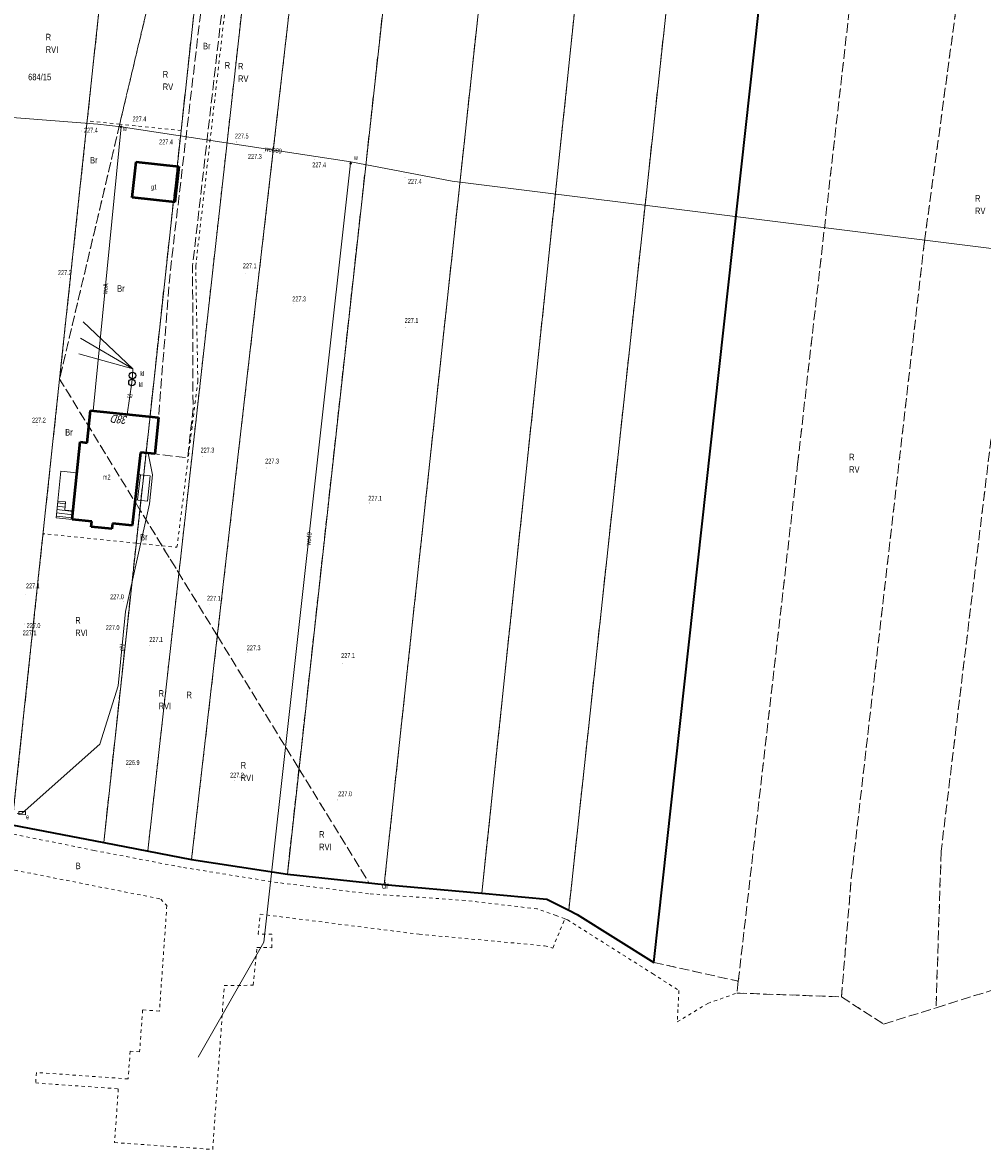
# Model space of a CAD drawing. Header units: metres. Extents: x 6590050 to 6616701, y 5542928 to 5566958.
# Tile 23 of 48: x 6598802 to 6598948, y 5546473 to 5546644. Entities that reach past the tile are written whole.
import ezdxf
from ezdxf.enums import TextEntityAlignment as Align

# ---------------------------------------------------------------- set-up
doc = ezdxf.new("R2010")
doc.units = ezdxf.units.M
doc.header["$MEASUREMENT"] = 0
for name, pattern in [('1.5_0.5', [2, 1.5, -0.5]), ('219-500', [0]), ('egba01_500', [0]), ('egkk-500', [2, 1.5, -0.5]), ('egug-500', [1, 0.5, -0.5])]:
    doc.linetypes.add(name, pattern=pattern)
doc.layers.get('0').update_dxf_attribs({"color": 2, "linetype": 'CONTINUOUS', "lineweight": 5})
for name, color, linetype in [('203-punkt graniczny', 7, 'CONTINUOUS'), ('209-oznaczenie konturu klasyfikacyjnego', 7, 'CONTINUOUS'), ('210-oznaczenie konturu użytku gruntowego', 7, 'CONTINUOUS'), ('211-numer działki ewidencyjnej', 7, 'CONTINUOUS'), ('217-kontur klasyfikacyjny', 7, 'CONTINUOUS'), ('218-kontur użytku gruntowego', 7, 'CONTINUOUS'), ('219-działka ewidencyjna', 7, 'CONTINUOUS'), ('312-budynek ewidencyjny', 7, 'CONTINUOUS'), ('312-oznaczenie budynku ewidencyjnego-Atr117', 7, 'CONTINUOUS'), ('352-schody', 7, 'CONTINUOUS'), ('Adres nieruchomości (na budynku)', 7, 'CONTINUOUS'), ('Granica arkusza mapy', 7, 'CONTINUOUS'), ('jezdnia', 7, 'CONTINUOUS'), ('osadnik  szambo', 7, 'CONTINUOUS'), ('osadnik  szambo-Atr17', 7, 'CONTINUOUS'), ('pikieta naturalna', 7, 'CONTINUOUS'), ('pikieta naturalna-Atr2', 7, 'CONTINUOUS'), ('przewód elektroenergetyczny podziemny', 7, 'CONTINUOUS'), ('przewód elektroenergetyczny podziemny-Atr1', 7, 'CONTINUOUS'), ('przewód kanalizacyjny', 7, 'CONTINUOUS'), ('przewód kanalizacyjny-Atr1', 7, 'CONTINUOUS'), ('przewód wodociągowy', 7, 'CONTINUOUS'), ('przewód wodociągowy-Atr1', 7, 'CONTINUOUS'), ('szafa elektroenergetyczna lub kontener', 7, 'CONTINUOUS'), ('szafa elektroenergetyczna lub kontener-Atr17', 7, 'CONTINUOUS'), ('zasuwa lub zawór', 7, 'CONTINUOUS'), ('zasuwa lub zawór-Atr17', 7, 'CONTINUOUS')]:
    doc.layers.add(name, color=color, linetype=linetype)
doc.styles.get("Standard").update_dxf_attribs({"font": 'Working1250', "width": 0.75})

# ---------------------------------------------------------------- blocks, each defined once
blk = doc.blocks.new('203')
at = {"linetype": 'Continuous', "lineweight": 0}
h = blk.add_hatch(color=0, dxfattribs=at)
edge = h.paths.add_edge_path()
edge.add_arc((0, 0), 0.045, 0, 360)
blk = doc.blocks.new('PW01')
at = {"linetype": 'Continuous', "lineweight": 13}
h = blk.add_hatch(color=0, dxfattribs=at)
edge = h.paths.add_edge_path()
edge.add_arc((0, 0), 0.045, 0, 360)
blk = doc.blocks.new('US18')
at = {"color": 0, "linetype": 'Continuous', "lineweight": 13}
for p, q in [((-0.5, -0.25), (-0.5, 0.25)), ((-0.5, 0.25), (0.5, 0.25)), ((0.5, -0.25), (0.5, 0.25)), ((-0.5, -0.25), (0.5, -0.25))]:
    blk.add_line(p, q, dxfattribs=at)
blk = doc.blocks.new('SUKM')
at = {"color": 0, "linetype": 'Continuous'}
blk.add_circle((0, 0), 0.5, dxfattribs=at)
blk = doc.blocks.new('US25')
at = {"linetype": 'Continuous', "lineweight": 0}
h = blk.add_hatch(color=0, dxfattribs=at)
edge = h.paths.add_edge_path()
edge.add_arc((0, 0), 0.2, 0, 360)

msp = doc.modelspace()

# ---------------------------------------------------------------- linework, layer by layer
at = {"layer": '217-kontur klasyfikacyjny', "color": 92, "linetype": 'egkk-500', "lineweight": 18, "flags": 128}
for points in [[(6598876.27, 5546824.03), (6598843.84, 5546530.98)], [(6598890.14, 5546822.31), (6598856.81, 5546513.4)], [(6598918.38, 5546818.81), (6598884.89, 5546509.45)], [(6598871.66, 5546512.04), (6598903.77, 5546817.26)], [(6598897.83, 5546501.54), (6598932.6, 5546817.05)], [(6598825.56, 5546759.96), (6598807.42, 5546590.26)], [(6598850.62, 5546717.93), (6598831.42, 5546551.2)], [(6598834.06, 5546703.04), (6598807.42, 5546590.26)], [(6598819.63, 5546570.38), (6598834.06, 5546703.04)], [(6598962.82, 5546694.33), (6598941.54, 5546518.4)], [(6598919.7, 5546577.33), (6598929.13, 5546660.08)], [(6598939.01, 5546611.24), (6598945.34, 5546657.77)], [(6598927.87, 5546514.31), (6598939.01, 5546611.24)], [(6598807.42, 5546590.26), (6598800.17, 5546522.43)], [(6598819.63, 5546570.38), (6598807.42, 5546590.26)], [(6598910.68, 5546498.66), (6598919.7, 5546577.33)], [(6598814.13, 5546519.78), (6598819.63, 5546570.38)], [(6598831.42, 5546551.2), (6598819.63, 5546570.38)], [(6598831.42, 5546551.2), (6598827.5, 5546517.2)], [(6598831.42, 5546551.2), (6598843.84, 5546530.98)], [(6598843.84, 5546530.98), (6598842.07, 5546514.97)], [(6598843.84, 5546530.98), (6598854.49, 5546513.65)], [(6598800.17, 5546522.43), (6598814.13, 5546519.78)], [(6598814.13, 5546519.78), (6598820.84, 5546518.49)], [(6598820.84, 5546518.49), (6598827.5, 5546517.2)], [(6598827.5, 5546517.2), (6598842.07, 5546514.97)], [(6598941.54, 5546518.4), (6598940.76, 5546494.63)], [(6598842.07, 5546514.97), (6598854.49, 5546513.65)], [(6598854.49, 5546513.65), (6598856.81, 5546513.4)], [(6598926.38, 5546496.29), (6598927.87, 5546514.31)], [(6598856.81, 5546513.4), (6598871.66, 5546512.04)], [(6598871.66, 5546512.04), (6598881.55, 5546511.14)], [(6598881.55, 5546511.14), (6598884.89, 5546509.45)], [(6598884.89, 5546509.45), (6598886.17, 5546508.8)], [(6598886.17, 5546508.8), (6598897.83, 5546501.54)], [(6598897.83, 5546501.54), (6598910.68, 5546498.66)], [(6598910.68, 5546498.66), (6598910.48, 5546496.87)], [(6598910.48, 5546496.87), (6598926.38, 5546496.29)], [(6598940.76, 5546494.63), (6598951.81, 5546498.09)], [(6598926.38, 5546496.29), (6598932.79, 5546492.14)], [(6598932.79, 5546492.14), (6598940.76, 5546494.63)]]:
    msp.add_lwpolyline(points, dxfattribs=at)
at = {"layer": '218-kontur użytku gruntowego', "color": 3, "linetype": 'egug-500', "lineweight": 18, "flags": 128}
for points in [[(6598876.27, 5546824.03), (6598843.84, 5546530.98)], [(6598890.14, 5546822.31), (6598856.81, 5546513.4)], [(6598918.38, 5546818.81), (6598884.89, 5546509.45)], [(6598871.66, 5546512.04), (6598903.77, 5546817.26)], [(6598897.83, 5546501.54), (6598932.6, 5546817.05)], [(6598825.56, 5546759.96), (6598811.62, 5546629.52)], [(6598825.57, 5546560.71), (6598843.24, 5546718.71)], [(6598850.62, 5546717.93), (6598831.42, 5546551.2)], [(6598828.13, 5546607.41), (6598839.85, 5546709.98)], [(6598816.57, 5546629.02), (6598834.06, 5546703.04)], [(6598825.91, 5546628.07), (6598834.06, 5546703.04)], [(6598962.82, 5546694.33), (6598941.54, 5546518.4)], [(6598919.7, 5546577.33), (6598929.13, 5546660.08)], [(6598939.01, 5546611.24), (6598945.34, 5546657.77)], [(6598811.62, 5546629.52), (6598807.42, 5546590.26)], [(6598816.57, 5546629.02), (6598807.42, 5546590.26)], [(6598816.57, 5546629.02), (6598811.62, 5546629.52)], [(6598825.91, 5546628.07), (6598816.57, 5546629.02)], [(6598819.63, 5546570.38), (6598825.91, 5546628.07)], [(6598927.87, 5546514.31), (6598939.01, 5546611.24)], [(6598828.45, 5546589.94), (6598828.13, 5546607.41)], [(6598807.42, 5546590.26), (6598804.9, 5546566.72)], [(6598819.63, 5546570.38), (6598807.42, 5546590.26)], [(6598825.28, 5546564.66), (6598828.45, 5546589.94)], [(6598910.68, 5546498.66), (6598919.7, 5546577.33)], [(6598819.08, 5546565.29), (6598819.63, 5546570.38)], [(6598823.01, 5546564.89), (6598819.63, 5546570.38)], [(6598804.9, 5546566.72), (6598800.17, 5546522.43)], [(6598819.08, 5546565.29), (6598804.9, 5546566.72)], [(6598814.13, 5546519.78), (6598819.08, 5546565.29)], [(6598819.08, 5546565.29), (6598823.01, 5546564.89)], [(6598823.01, 5546564.89), (6598825.28, 5546564.66)], [(6598825.57, 5546560.71), (6598823.01, 5546564.89)], [(6598820.84, 5546518.49), (6598825.57, 5546560.71)], [(6598831.42, 5546551.2), (6598825.57, 5546560.71)], [(6598831.42, 5546551.2), (6598827.5, 5546517.2)], [(6598831.42, 5546551.2), (6598843.84, 5546530.98)], [(6598843.84, 5546530.98), (6598842.07, 5546514.97)], [(6598843.84, 5546530.98), (6598854.49, 5546513.65)], [(6598800.17, 5546522.43), (6598814.13, 5546519.78)], [(6598812.66, 5546518.56), (6598798.68, 5546521.38)], [(6598814.13, 5546519.78), (6598820.84, 5546518.49)], [(6598825.92, 5546516.02), (6598812.66, 5546518.56)], [(6598820.84, 5546518.49), (6598827.5, 5546517.2)], [(6598827.5, 5546517.2), (6598842.07, 5546514.97)], [(6598941.54, 5546518.4), (6598940.76, 5546494.63)], [(6598799.6, 5546515.76), (6598822.81, 5546511.17)], [(6598840.61, 5546513.66), (6598825.92, 5546516.02)], [(6598854.44, 5546511.97), (6598840.61, 5546513.66)], [(6598842.07, 5546514.97), (6598854.49, 5546513.65)], [(6598854.49, 5546513.65), (6598856.81, 5546513.4)], [(6598926.38, 5546496.29), (6598927.87, 5546514.31)], [(6598869.13, 5546510.95), (6598854.44, 5546511.97)], [(6598856.81, 5546513.4), (6598871.66, 5546512.04)], [(6598871.66, 5546512.04), (6598881.55, 5546511.14)], [(6598823.74, 5546510.17), (6598822.61, 5546494.13)], [(6598822.81, 5546511.17), (6598823.74, 5546510.17)], [(6598880.1, 5546509.67), (6598869.13, 5546510.95)], [(6598881.55, 5546511.14), (6598884.89, 5546509.45)], [(6598837.63, 5546505.81), (6598837.92, 5546508.87)], [(6598837.92, 5546508.87), (6598862.12, 5546505.81)], [(6598882.98, 5546508.65), (6598880.1, 5546509.67)], [(6598884.28, 5546508.16), (6598882.98, 5546508.65)], [(6598884.89, 5546509.45), (6598886.17, 5546508.8)], [(6598886.17, 5546508.8), (6598897.83, 5546501.54)], [(6598882.46, 5546503.72), (6598884.28, 5546508.16)], [(6598884.28, 5546508.16), (6598884.68, 5546508.01)], [(6598884.68, 5546508.01), (6598897.64, 5546499.83)], [(6598839.73, 5546505.81), (6598837.63, 5546505.81)], [(6598839.73, 5546503.77), (6598839.73, 5546505.81)], [(6598862.12, 5546505.81), (6598881.2, 5546504.06)], [(6598836.88, 5546498.06), (6598837.43, 5546503.8)], [(6598837.43, 5546503.8), (6598839.73, 5546503.77)], [(6598881.2, 5546504.06), (6598882.46, 5546503.72)], [(6598897.83, 5546501.54), (6598910.68, 5546498.66)], [(6598897.64, 5546499.83), (6598901.64, 5546497.25)], [(6598910.68, 5546498.66), (6598910.48, 5546496.87)], [(6598830.71, 5546473.08), (6598832.47, 5546498)], [(6598832.47, 5546498), (6598836.88, 5546498.06)], [(6598901.64, 5546497.25), (6598901.49, 5546494.35)], [(6598906.03, 5546495.29), (6598910.48, 5546496.87)], [(6598910.48, 5546496.87), (6598926.38, 5546496.29)], [(6598940.76, 5546494.63), (6598951.81, 5546498.09)], [(6598901.39, 5546492.48), (6598906.03, 5546495.29)], [(6598926.38, 5546496.29), (6598932.79, 5546492.14)], [(6598820.05, 5546494.31), (6598819.6, 5546487.92)], [(6598822.61, 5546494.13), (6598820.05, 5546494.31)], [(6598901.49, 5546494.35), (6598901.39, 5546492.48)], [(6598932.79, 5546492.14), (6598940.76, 5546494.63)], [(6598818.15, 5546488.02), (6598817.86, 5546483.81)], [(6598819.6, 5546487.92), (6598818.15, 5546488.02)], [(6598803.89, 5546484.79), (6598803.78, 5546483.19)], [(6598817.86, 5546483.81), (6598803.89, 5546484.79)], [(6598803.78, 5546483.19), (6598816.35, 5546482.31)], [(6598816.35, 5546482.31), (6598815.78, 5546474.13)], [(6598815.78, 5546474.13), (6598830.71, 5546473.08)]]:
    msp.add_lwpolyline(points, dxfattribs=at)
at = {"layer": '219-działka ewidencyjna', "color": 7, "linetype": '219-500', "lineweight": 18, "flags": 128}
for points in [[(6598935.76, 5546845.75), (6598897.83, 5546501.54)], [(6598842.07, 5546514.97), (6598877.29, 5546833.24)], [(6598856.81, 5546513.4), (6598890.71, 5546827.62)], [(6598919.01, 5546824.64), (6598884.89, 5546509.45)], [(6598871.66, 5546512.04), (6598903.77, 5546817.26)], [(6598800.17, 5546522.43), (6598825.56, 5546759.96)], [(6598814.13, 5546519.78), (6598835.85, 5546719.49)], [(6598820.84, 5546518.49), (6598843.24, 5546718.71)], [(6598827.5, 5546517.2), (6598850.62, 5546717.93)], [(6598814.13, 5546519.78), (6598800.17, 5546522.43)], [(6598814.13, 5546519.78), (6598820.84, 5546518.49)], [(6598827.5, 5546517.2), (6598820.84, 5546518.49)], [(6598842.07, 5546514.97), (6598827.5, 5546517.2)], [(6598856.81, 5546513.4), (6598842.07, 5546514.97)], [(6598871.66, 5546512.04), (6598856.81, 5546513.4)], [(6598881.55, 5546511.14), (6598871.66, 5546512.04)], [(6598881.55, 5546511.14), (6598884.89, 5546509.45)], [(6598886.17, 5546508.8), (6598884.89, 5546509.45)], [(6598897.83, 5546501.54), (6598886.17, 5546508.8)]]:
    msp.add_lwpolyline(points, dxfattribs=at)
at = {"layer": '312-budynek ewidencyjny', "color": 7, "linetype": 'Continuous', "lineweight": 50, "flags": 128}
for points in [[(6598818.47, 5546617.88), (6598819.07, 5546623.31)], [(6598819.07, 5546623.31), (6598825.56, 5546622.59)], [(6598825.56, 5546622.59), (6598824.96, 5546617.16)], [(6598824.96, 5546617.16), (6598818.47, 5546617.88)], [(6598811.62, 5546580.57), (6598812.13, 5546585.46)], [(6598812.13, 5546585.46), (6598822.46, 5546584.39)], [(6598822.46, 5546584.39), (6598821.89, 5546578.88)], [(6598809.34, 5546568.88), (6598810.54, 5546580.68)], [(6598810.54, 5546580.68), (6598811.62, 5546580.57)], [(6598819.73, 5546579.1), (6598818.45, 5546567.96)], [(6598821.89, 5546578.88), (6598819.73, 5546579.1)], [(6598812.33, 5546568.58), (6598809.34, 5546568.88)], [(6598812.24, 5546567.78), (6598812.33, 5546568.58)], [(6598815.38, 5546567.46), (6598812.24, 5546567.78)], [(6598815.46, 5546568.27), (6598815.38, 5546567.46)], [(6598818.45, 5546567.96), (6598815.46, 5546568.27)]]:
    msp.add_lwpolyline(points, dxfattribs=at)
at = {"layer": '352-schody', "color": 7, "linetype": 'Continuous', "lineweight": 18, "flags": 128}
for points in [[(6598807.62, 5546576.24), (6598810.06, 5546575.99), (6598809.47, 5546570.2), (6598808.2, 5546570.33), (6598808.32, 5546571.58), (6598807.16, 5546571.7)], [(6598807.62, 5546576.24), (6598810.06, 5546575.99), (6598809.47, 5546570.2), (6598808.2, 5546570.33), (6598808.32, 5546571.58), (6598807.16, 5546571.7)], [(6598819.34, 5546575.73), (6598818.9, 5546571.9), (6598820.77, 5546571.69), (6598821.19, 5546575.52)], [(6598819.34, 5546575.73), (6598818.9, 5546571.9), (6598820.77, 5546571.69), (6598821.19, 5546575.52)], [(6598807.16, 5546571.7), (6598808.32, 5546571.58), (6598808.2, 5546570.33), (6598809.47, 5546570.2), (6598809.34, 5546568.88), (6598806.89, 5546569.13)], [(6598807.16, 5546571.7), (6598808.32, 5546571.58), (6598808.2, 5546570.33), (6598809.47, 5546570.2), (6598809.34, 5546568.88), (6598806.89, 5546569.13)]]:
    msp.add_lwpolyline(points, close=True, dxfattribs=at)
for points in [[(6598819.263, 5546571.859), (6598819.749, 5546575.684)], [(6598819.76, 5546571.803), (6598820.246, 5546575.627)], [(6598809.462, 5546570.117), (6598807.025, 5546570.414)], [(6598808.242, 5546570.769), (6598807.077, 5546570.912)], [(6598808.29, 5546571.267), (6598807.129, 5546571.409)], [(6598809.364, 5546569.121), (6598806.92, 5546569.42)], [(6598809.413, 5546569.619), (6598806.973, 5546569.917)]]:
    msp.add_lwpolyline(points, dxfattribs=at)
at = {"layer": 'Granica arkusza mapy', "color": 94, "linetype": 'egba01_500', "lineweight": 35, "flags": 128}
msp.add_lwpolyline([(6598402.93, 5546771.26), (6598402.84, 5546752.33), (6598403.44, 5546744.93), (6598408.45, 5546745), (6598413.22, 5546745.06), (6598419.79, 5546745.15), (6598425.35, 5546745.23), (6598425.3, 5546747.21), (6598436.6, 5546748.43), (6598448.95, 5546750.64), (6598448.82, 5546748.78), (6598484.58, 5546744.73), (6598484.65, 5546739.99), (6598503.16, 5546738.69), (6598556.26, 5546737.41), (6598559.51, 5546737.33), (6598580.22, 5546736.87), (6598619.46, 5546728.09), (6598625.21, 5546726.28), (6598631.8, 5546723.19), (6598657.76, 5546711.28), (6598659.55, 5546710.22), (6598660.11, 5546709.71), (6598663.17, 5546706.96), (6598665.59, 5546703.83), (6598673.26, 5546700.21), (6598673.4, 5546700.14), (6598686.51, 5546692.58), (6598686.67, 5546692.47), (6598699.74, 5546683.89), (6598700.06, 5546681.29), (6598704.45, 5546675.03), (6598709.9, 5546667.04), (6598713.49, 5546663.49), (6598715.81, 5546662.32), (6598721.06, 5546661.97), (6598723.54, 5546662.5), (6598725.76, 5546656.88), (6598728.93, 5546655.42), (6598735.15, 5546655.33), (6598735.28, 5546648.97), (6598738.06, 5546612.75), (6598749.82, 5546581.81), (6598768.84, 5546553.14), (6598774.93, 5546535.66), (6598777.86, 5546520.25), (6598782.3, 5546521.27), (6598782.13, 5546522.43), (6598785.21, 5546523.35), (6598800.17, 5546522.43), (6598814.13, 5546519.78), (6598827.5, 5546517.2), (6598842.07, 5546514.97), (6598856.81, 5546513.4), (6598871.66, 5546512.04), (6598881.55, 5546511.14), (6598884.89, 5546509.45), (6598886.17, 5546508.8), (6598897.83, 5546501.54), (6598935.76, 5546845.75), (6598942.54, 5546901.07), (6598928.23, 5546904.71), (6598914.25, 5546908.39), (6598900.67, 5546911.81), (6598886.64, 5546915.27), (6598873.71, 5546918.44), (6598857.91, 5546922.31), (6598843.28, 5546925.78), (6598830.25, 5546928.98), (6598829.98, 5546927.77), (6598825.5, 5546928.77), (6598789.39, 5546937.46), (6598780.26, 5546939.97), (6598774, 5546940.85), (6598760.25, 5546944.16), (6598743.85, 5546947.84), (6598702.41, 5546958.08), (6598697.19, 5546959.46), (6598666.86, 5546967.19), (6598662.71, 5546968.35), (6598640.32, 5546974.04), (6598621.95, 5546979.01), (6598597.57, 5546984.93), (6598590.54, 5546986.88), (6598574.7, 5546990.88), (6598572.09, 5546991.36), (6598569.57, 5546992.19), (6598569.66, 5546993.64), (6598554.59, 5546999.3), (6598553.92, 5546995.76), (6598541.29, 5546917.71), (6598526.98, 5546918.86), (6598523.6, 5546919.2), (6598516.7, 5546873.63), (6598511.31, 5546837.53), (6598504.48, 5546838.47), (6598491.87, 5546840.2), (6598488.04, 5546840.83), (6598467.08, 5546839.42), (6598477.79, 5546903.86), (6598479.83, 5546916.56), (6598459.77, 5546920.11), (6598457.33, 5546907.05), (6598448.92, 5546871.64), (6598439.59, 5546873.32), (6598451.86, 5546925.53), (6598454.44, 5546936.54), (6598446.75, 5546937.72), (6598449.23, 5546949.01), (6598436.94, 5546951.46), (6598421.84, 5546876.29), (6598409.98, 5546878.19), (6598403.26, 5546836.82), (6598403.04, 5546793.2), (6598403, 5546785.03), (6598402.97, 5546778.61)], close=True, dxfattribs=at)
at = {"layer": 'jezdnia', "color": 7, "linetype": '1.5_0.5', "lineweight": 18, "flags": 128}
msp.add_lwpolyline([(6598821.89, 5546578.88), (6598822.46, 5546584.39), (6598824.27, 5546606.82), (6598836.42, 5546709.95), (6598832.14, 5546718.88), (6598841.92, 5546817.96), (6598841.69, 5546837.99), (6598841.36, 5546849.81), (6598842.43, 5546859.67), (6598845.7, 5546859.47), (6598845.2, 5546850.03), (6598845.79, 5546834.1), (6598846.1, 5546818.32), (6598835.59, 5546719.42), (6598839.44, 5546709.8), (6598827.65, 5546607.48), (6598827.72, 5546585.8), (6598826.92, 5546578.26)], close=True, dxfattribs=at)
at = {"layer": 'przewód elektroenergetyczny podziemny', "color": 1, "linetype": 'Continuous', "lineweight": 18, "flags": 128}
msp.add_lwpolyline([(6598820.88, 5546578.98), (6598821.58, 5546575.69), (6598821.12, 5546571.28), (6598817.46, 5546554.92), (6598816.31, 5546543.61), (6598813.55, 5546534.74), (6598801.73, 5546524.25), (6598800.94, 5546524.16)], dxfattribs=at)
at = {"layer": 'przewód kanalizacyjny', "color": 34, "linetype": 'Continuous', "lineweight": 18, "flags": 128}
for points in [[(6598818.56, 5546591.83), (6598811.02, 5546598.96)], [(6598810.61, 5546596.49), (6598818.56, 5546591.83)], [(6598818.56, 5546591.83), (6598810.36, 5546594.1)], [(6598817.69, 5546584.88), (6598818.43, 5546589.74), (6598818.5, 5546590.78), (6598818.56, 5546591.83)]]:
    msp.add_lwpolyline(points, dxfattribs=at)
at = {"layer": 'przewód wodociągowy', "color": 5, "linetype": 'Continuous', "lineweight": 18, "flags": 128}
for points in [[(6598754.05, 5546645.49), (6598754.46, 5546644.19), (6598763.41, 5546633.77), (6598778.71, 5546632.16), (6598791.08, 5546630.72), (6598813.24, 5546629), (6598816.78, 5546628.62), (6598851.71, 5546623.29), (6598867.14, 5546620.34), (6598960.55, 5546608.68), (6598970.11, 5546668.07), (6599008.52, 5546664.9), (6599071.48, 5546660.4), (6599077.31, 5546660.34), (6599119.16, 5546656.39), (6599112.02, 5546622.51), (6599114.76, 5546597.44), (6599123.28, 5546575.58), (6599133.04, 5546555.23), (6599230.91, 5546537.03), (6599249.25, 5546537.54), (6599260.87, 5546537.17), (6599270.96, 5546538.4), (6599280.7, 5546537.29)], [(6598816.78, 5546628.62), (6598812.55, 5546585.42)], [(6598828.49, 5546487.1), (6598838.49, 5546504.6), (6598851.7, 5546623.07), (6598851.71, 5546623.29)]]:
    msp.add_lwpolyline(points, dxfattribs=at)

# ---------------------------------------------------------------- block references
at = {"layer": '203-punkt graniczny', "color": 7, "linetype": 'Continuous', "lineweight": 18}
for p in [(6598814.13, 5546519.78), (6598820.84, 5546518.49), (6598827.5, 5546517.2), (6598842.07, 5546514.97), (6598856.81, 5546513.4), (6598871.66, 5546512.04), (6598881.55, 5546511.14), (6598884.89, 5546509.45), (6598886.17, 5546508.8), (6598897.83, 5546501.54)]:
    msp.add_blockref('203', p, dxfattribs=at)
at = {"layer": 'osadnik  szambo', "color": 34, "linetype": 'Continuous', "lineweight": 18}
for p in [(6598818.5, 5546590.78), (6598818.43, 5546589.74)]:
    msp.add_blockref('SUKM', p, dxfattribs=at)
at = {"layer": 'pikieta naturalna', "color": 7, "linetype": 'Continuous', "lineweight": 13}
for p in [(6598819.19, 5546628.75), (6598810.69, 5546627.97), (6598825.48, 5546626.72), (6598834.36, 5546626.3), (6598838.5, 5546624.76), (6598846.21, 5546623.66), (6598859.96, 5546620.9), (6598835.66, 5546606.25), (6598807.57, 5546605.69), (6598843.05, 5546601.8), (6598859.99, 5546598.08), (6598803.99, 5546583.24), (6598829.12, 5546578.45), (6598838.85, 5546576.72), (6598854.55, 5546571.4), (6598802.18, 5546557.48), (6598817.17, 5546556.36), (6598830.23, 5546555.96), (6598802.13, 5546552.98), (6598816.68, 5546551.7), (6598821.04, 5546549.74), (6598836.01, 5546548.64), (6598850.41, 5546546.96), (6598818.1, 5546531.15), (6598834.01, 5546529.14), (6598849.74, 5546526.24)]:
    msp.add_blockref('PW01', p, dxfattribs=at)
at = {"layer": 'szafa elektroenergetyczna lub kontener', "color": 1, "linetype": 'Continuous', "lineweight": 18, "rotation": 359.309}
msp.add_blockref('US18', (6598801.73, 5546524.25), dxfattribs=at)
at = {"layer": 'zasuwa lub zawór', "color": 5, "linetype": 'Continuous', "lineweight": 18}
for p in [(6598816.78, 5546628.62), (6598851.7, 5546623.07)]:
    msp.add_blockref('US25', p, dxfattribs=at)

# ---------------------------------------------------------------- texts
at = {"layer": '209-oznaczenie konturu klasyfikacyjnego', "color": 92, "linetype": 'Continuous', "lineweight": 18, "width": 0.79}
for s, p in [('RVI', (6598805.3, 5546640.86)), ('RV', (6598834.56, 5546636.44)), ('RV', (6598823.11, 5546635.21)), ('RV', (6598946.69, 5546616.34)), ('RV', (6598927.54, 5546576.99)), ('RVI', (6598809.8, 5546552.16)), ('RVI', (6598822.48, 5546541.04)), ('RVI', (6598834.97, 5546530.1)), ('RVI', (6598846.9, 5546519.59))]:
    msp.add_text(s, height=1, dxfattribs=at).set_placement(p, align=Align.TOP_LEFT)
at = {"layer": '210-oznaczenie konturu użytku gruntowego', "color": 3, "linetype": 'Continuous', "lineweight": 18, "width": 0.79}
for s, p in [('R', (6598805.3, 5546641.76)), ('Br', (6598829.24, 5546640.4)), ('R', (6598823.11, 5546636.11)), ('R', (6598832.54, 5546637.47)), ('R', (6598834.56, 5546637.34)), ('Br', (6598812.05, 5546623.04)), ('R', (6598946.69, 5546617.24)), ('Br', (6598816.18, 5546603.53)), ('Br', (6598808.27, 5546581.66)), ('R', (6598927.54, 5546577.89)), ('Br', (6598819.66, 5546565.7)), ('R', (6598809.8, 5546553.06)), ('R', (6598822.48, 5546541.94)), ('R', (6598826.72, 5546541.71)), ('R', (6598834.97, 5546531)), ('R', (6598846.9, 5546520.49)), ('B', (6598809.87, 5546515.71)), ('dr', (6598856.46, 5546512.72))]:
    msp.add_text(s, height=1, dxfattribs=at).set_placement(p)
at = {"layer": '211-numer działki ewidencyjnej', "color": 7, "linetype": 'Continuous', "lineweight": 18, "width": 0.79}
msp.add_text('684/15', height=1, dxfattribs=at).set_placement((6598802.63, 5546636.7), align=Align.TOP_LEFT)
at = {"layer": '312-oznaczenie budynku ewidencyjnego-Atr117', "color": 7, "width": 0.667}
for s, p in [('g1', (6598821.78, 5546619.46)), ('m2', (6598814.59, 5546575.35))]:
    msp.add_text(s, height=0.75, dxfattribs=at).set_placement(p, align=Align.MIDDLE_CENTER)
at = {"layer": 'Adres nieruchomości (na budynku)', "color": 7, "linetype": 'Continuous', "lineweight": 25, "oblique": 15, "width": 0.79}
msp.add_text('38D', height=1.25, rotation=174.082, dxfattribs=at).set_placement((6598816.64, 5546584.74), align=Align.CENTER)
at = {"layer": 'osadnik  szambo-Atr17', "color": 34, "width": 0.667}
for p in [(6598819.71, 5546590.7), (6598819.45, 5546589.03)]:
    msp.add_text('kl', height=0.75, dxfattribs=at).set_placement(p)
at = {"layer": 'pikieta naturalna-Atr2', "color": 7, "width": 0.667}
for s, p in [('227.4', (6598818.52, 5546629.44)), ('227.4', (6598811.14, 5546627.72)), ('227.5', (6598834.08, 5546626.84)), ('227.4', (6598822.57, 5546625.94)), ('227.3', (6598836.09, 5546623.74)), ('227.4', (6598845.86, 5546622.46)), ('227.4', (6598860.42, 5546619.94)), ('227.2', (6598807.18, 5546606.07)), ('227.1', (6598835.3, 5546607.09)), ('227.3', (6598842.83, 5546602.06)), ('227.1', (6598859.92, 5546598.78)), ('227.2', (6598803.23, 5546583.63)), ('227.3', (6598828.87, 5546579.07)), ('227.3', (6598838.7, 5546577.4)), ('227.1', (6598854.39, 5546571.74)), ('227.1', (6598802.31, 5546558.42)), ('227.0', (6598815.11, 5546556.77)), ('227.1', (6598829.84, 5546556.53)), ('227.0', (6598802.41, 5546552.38)), ('227.1', (6598801.81, 5546551.28)), ('227.0', (6598814.44, 5546552.07)), ('227.1', (6598821.07, 5546550.28)), ('227.3', (6598835.9, 5546549)), ('227.1', (6598850.26, 5546547.83)), ('226.9', (6598817.49, 5546531.56)), ('227.2', (6598833.37, 5546529.64)), ('227.0', (6598849.81, 5546526.81))]:
    msp.add_text(s, height=0.75, dxfattribs=at).set_placement(p)
at = {"layer": 'przewód elektroenergetyczny podziemny-Atr1', "color": 1, "width": 0.667}
msp.add_text('eN', height=0.75, rotation=84.194, dxfattribs=at).set_placement((6598816.85, 5546548.88), align=Align.MIDDLE_LEFT)
at = {"layer": 'przewód kanalizacyjny-Atr1', "color": 34, "width": 0.667}
msp.add_text('kl', height=0.75, rotation=81.342, dxfattribs=at).set_placement((6598818.07, 5546587.38), align=Align.MIDDLE_LEFT)
at = {"layer": 'przewód wodociągowy-Atr1', "color": 5, "width": 0.667}
for s, rotation, p in [('woD80', -8.676, (6598838.64, 5546625.28)), ('woA', 84.408, (6598814.29, 5546603.19)), ('wo40', 83.638, (6598845.22, 5546564.96))]:
    msp.add_text(s, height=0.75, rotation=rotation, dxfattribs=at).set_placement(p, align=Align.MIDDLE_LEFT)
at = {"layer": 'szafa elektroenergetyczna lub kontener-Atr17', "color": 1, "width": 0.667}
msp.add_text('e', height=0.75, dxfattribs=at).set_placement((6598802.32, 5546523.3))
at = {"layer": 'zasuwa lub zawór-Atr17', "color": 5, "width": 0.667}
for p in [(6598817.05, 5546627.96), (6598852.2, 5546623.57)]:
    msp.add_text('w', height=0.75, dxfattribs=at).set_placement(p)

doc.saveas('drawing.dxf')
